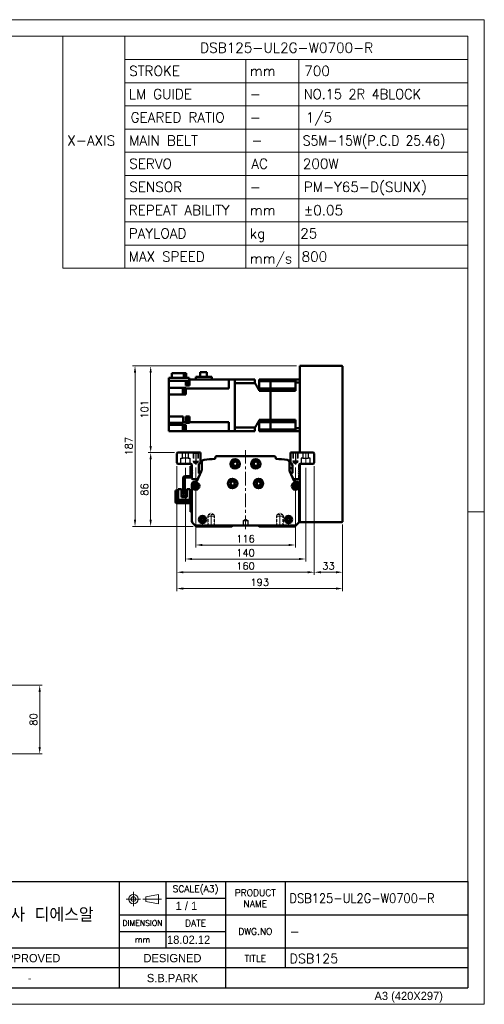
# Model space of a CAD drawing. Header units: millimetres. Extents: x 46891 to 50168, y 6223 to 9676.
# Tile 5 of 5: x 49628 to 50168, y 8529 to 9676. Entities that reach past the tile are written whole.
import ezdxf
from ezdxf.enums import TextEntityAlignment as Align

# ---------------------------------------------------------------- set-up
doc = ezdxf.new("R2010")
doc.units = ezdxf.units.MM
doc.header["$LTSCALE"] = 0.5
for name, pattern in [('CENTER', [50.8, 31.75, -6.35, 6.35, -6.35]), ('HIDDEN', [9.525, 6.35, -3.175]), ('HIDDENX2', [19.05, 12.7, -6.35])]:
    doc.linetypes.add(name, pattern=pattern)
doc.layers.get('0').update_dxf_attribs({"lineweight": 20})
for name, color, linetype, lineweight in [('1', 1, 'CENTER', 13), ('4', 4, 'Continuous', 13), ('외형선(ISO)', 7, 'Continuous', 50)]:
    doc.layers.add(name, color=color, linetype=linetype, lineweight=lineweight)
for name, color, linetype in [('2', 2, 'HIDDENX2'), ('3', 3, 'Continuous'), ('C', 1, 'CENTER')]:
    doc.layers.add(name, color=color, linetype=linetype)
doc.styles.add('ACISOGDT', font='amgdt.shx')
doc.styles.add('DSR TEXT', font='romans.shx', dxfattribs={"bigfont": 'whgtxt.shx'})
doc.styles.get("Standard").update_dxf_attribs({"font": 'romans.shx', "bigfont": 'whgtxt.shx'})
doc.dimstyles.new('DSR', dxfattribs={"dimscale": 2, "dimtxt": 3, "dimasz": 3, "dimexe": 0.5, "dimexo": 0.5, "dimgap": 0.5, "dimtad": 1, "dimdsep": 46, "dimtxsty": 'Standard', "dimcen": 2.5, "dimclrd": 4, "dimclre": 4, "dimclrt": 2, "dimadec": 0, "dimazin": 2, "dimtfac": 1, "dimtmove": 0, "dimatfit": 3, "dimfxl": 0, "dimlwd": -1, "dimlwe": -1, "dimarcsym": 0})

# ---------------------------------------------------------------- blocks, each defined once
blk = doc.blocks.new('A$C13F00394')
for p, q in [((109.11, 28.14), (105.34, 27.43)), ((105.34, 27.43), (105.34, 26.01)), ((109.11, 25.3), (109.11, 28.14)), ((-202.34, 25.67), (-191.42, 25.67)), ((-202.34, 25.3), (-191.42, 25.3)), ((105.34, 26.01), (109.11, 25.3))]:
    blk.add_line(p, q)
for radius in [1.42, 0.71]:
    blk.add_circle((101.56, 26.76), radius)
at = {"layer": '1'}
for p, q in [((103.69, 26.76), (99.44, 26.76)), ((101.56, 28.89), (101.56, 24.63)), ((104.41, 26.76), (110.04, 26.76))]:
    blk.add_line(p, q, dxfattribs=at)
at = {"layer": '3'}
for p, q in [((0, 32), (-207.68, 32)), ((0, 32), (202.32, 32)), ((0, 32), (0, 0)), ((43.43, 32), (43.43, 0)), ((97.32, 32), (97.32, 12)), ((111.32, 32), (111.32, 12)), ((129.32, 32), (129.32, 0)), ((147.32, 32), (147.32, 6)), ((202.32, 32), (202.32, 0)), ((0, 28), (25, 24)), ((43.43, 28), (0, 28)), ((25, 28), (25, 0)), ((34.7, 28), (34.7, 0)), ((111.32, 27), (129.32, 27)), ((43.43, 24), (0, 24)), ((97.32, 22), (202.32, 22)), ((43.43, 20), (0, 20)), ((43.43, 16), (0, 16)), ((97.32, 17), (129.32, 17)), ((0, 12), (129.32, 12)), ((97.32, 12), (97.32, 0)), ((129.32, 12), (202.32, 12)), ((43.43, 8), (0, 8)), ((97.32, 6), (43.43, 6)), ((129.32, 6), (97.32, 6)), ((202.32, 6), (129.32, 6)), ((43.43, 4), (0, 4)), ((0, 0), (202.32, 0))]:
    blk.add_line(p, q, dxfattribs=at)
at = {"color": 0, "style": 'DSR TEXT'}
for s, height, p in [('조립 치수 허용차', 2, (11.97, 29.02)), ('등급', 1.5, (20.77, 25.52)), ('정밀급', 1.5, (27.18, 25.37)), ('보통급', 1.3, (36.41, 25.38)), ('치수 구분', 1.5, (0.69, 24.78)), (' 0.5 초과 6 이하', 1.6, (0.56, 21.19)), (' 6 초과 30 이하', 1.6, (0.49, 17.19)), (' 30 초과 120 이하', 1.6, (0.49, 13.19)), (' 120 초과 315 이하', 1.6, (0.49, 9.19)), (' 315 초과 1000 이하', 1.6, (0.49, 5.19)), (' 1000 초과 2000 이하', 1.6, (0.49, 1.19))]:
    blk.add_text(s, height=height, dxfattribs=at).set_placement(p)
at = {"color": 7, "style": 'ACISOGDT'}
for s, p in [('APPROVED', (70.28, 8.93)), ('DESIGNED', (113.35, 8.93))]:
    blk.add_text(s, height=2.5, dxfattribs=at).set_placement(p, align=Align.MIDDLE_CENTER)
at = {"color": 7, "attachment_point": 5, "style": 'DSR TEXT'}
for s, insert, char_height in [('SCALE(A3)', (120.32, 29.5), 2), ('PRODUCT\\PNAME', (138.32, 27), 2), ('주식회사 디에스알', (70.37, 22), 4.2), ('DIMENSION', (104.32, 19.5), 1.7), ('DATE', (120.32, 19.5), 2), ('DWG.NO', (138.32, 17), 2), ('mm', (104.32, 14.5), 1.8), ('TITLE', (138.32, 8.83), 2)]:
    blk.add_mtext(s, dxfattribs=dict(at, insert=insert, char_height=char_height))
at = {"color": 0, "char_height": 1.6, "attachment_point": 5, "style": 'DSR TEXT'}
for s, insert in [('%%P0.05', (29.85, 22)), ('%%P0.1', (39.07, 22)), ('%%P0.1', (29.85, 18)), ('%%P0.2', (39.07, 18)), ('%%P0.15', (29.85, 14)), ('%%P0.3', (39.07, 14)), ('%%P0.2', (29.85, 10)), ('%%P0.5', (39.07, 10)), ('%%P0.3', (29.85, 6)), ('%%P0.8', (39.07, 6)), ('%%P0.5', (29.85, 2)), ('%%P1.2', (39.07, 2))]:
    blk.add_mtext(s, dxfattribs=dict(at, insert=insert))
at = {"layer": '4', "color": 0, "style": 'DSR TEXT'}
blk.add_text('NOTE', height=3, dxfattribs=at).set_placement((-202.39, 26.38))
blk = doc.blocks.new('A$C1C1952E1')
for p, q in [((293, 292), (293, 222)), ((311.67, 292), (311.67, 222)), ((311.67, 285), (415, 285)), ((348.18, 285), (348.18, 222)), ((364.13, 285), (364.13, 222)), ((311.67, 278), (415, 278)), ((311.67, 271), (415, 271)), ((311.67, 264), (415, 264)), ((311.67, 257), (415, 257)), ((311.67, 250), (415, 250)), ((311.67, 243), (415, 243)), ((311.67, 236), (415, 236)), ((311.67, 229), (415, 229)), ((293, 222), (415, 222))]:
    blk.add_line(p, q)
at = {"color": 1}
blk.add_lwpolyline([(0, 0), (420, 0), (420, 297), (0, 297)], close=True, dxfattribs=at)
at = {"color": 3}
blk.add_lwpolyline([(5, 5), (415, 5), (415, 292), (5, 292)], close=True, dxfattribs=at)
at = {"color": 7, "style": 'ACISOGDT'}
blk.add_text('A3 (420X297)', height=2.5, dxfattribs=at).set_placement((386.91, 1.28))
blk = doc.blocks.new('t8')
at = {"color": 2, "linetype": 'HIDDEN'}
for p, q in [((-4, 0), (-4, -12)), ((-3.4, -0.6), (-4, 0)), ((3.4, -0.6), (4, 0)), ((4, 0), (4, -12)), ((-3.4, -0.6), (3.4, -0.6)), ((-3.4, -0.6), (-3.4, -14)), ((3.4, -0.6), (3.4, -14)), ((-4, -12), (4, -12)), ((-4, -12), (-3.4, -13)), ((-3.4, -14), (3.4, -14)), ((-3.4, -14), (0, -16)), ((3.4, -14), (0, -16)), ((4, -12), (3.4, -13))]:
    blk.add_line(p, q, dxfattribs=at)
at = {"color": 1, "linetype": 'CENTER'}
blk.add_line((0, 1.4), (0, -17.1), dxfattribs=at)
blk = doc.blocks.new('*D96')
at = {"color": 1, "linetype": 'ByBlock'}
for p, q in [((49832.5, 9154.1), (49832.5, 9060.9)), ((49948.5, 9154.1), (49948.5, 9060.9)), ((49840.3, 9063.9), (49940.7, 9063.9))]:
    blk.add_line(p, q, dxfattribs=at)
at = {"color": 1}
for points in [[(49840.3, 9065.2), (49840.3, 9062.6), (49832.5, 9063.9)], [(49940.7, 9065.2), (49940.7, 9062.6), (49948.5, 9063.9)]]:
    blk.add_solid(points, dxfattribs=at)
at = {"layer": 'Defpoints', "color": 0}
for p in [(49832.5, 9157.7), (49948.5, 9157.7), (49948.5, 9063.9)]:
    blk.add_point(p, dxfattribs=at)
at = {"color": 3, "insert": (49890.5, 9071.1), "char_height": 8.4, "attachment_point": 5, "style": 'DSR TEXT'}
blk.add_mtext('116', dxfattribs=at)
blk = doc.blocks.new('*D97')
at = {"color": 1, "linetype": 'ByBlock'}
for p, q in [((49820.5, 9153.9), (49820.5, 9044.6)), ((49960.5, 9153.9), (49960.5, 9044.6)), ((49828.3, 9047.6), (49952.7, 9047.6))]:
    blk.add_line(p, q, dxfattribs=at)
at = {"color": 1}
for points in [[(49828.3, 9048.9), (49828.3, 9046.3), (49820.5, 9047.6)], [(49952.7, 9048.9), (49952.7, 9046.3), (49960.5, 9047.6)]]:
    blk.add_solid(points, dxfattribs=at)
at = {"layer": 'Defpoints', "color": 0}
for p in [(49820.5, 9157.5), (49960.5, 9157.5), (49960.5, 9047.6)]:
    blk.add_point(p, dxfattribs=at)
at = {"color": 3, "insert": (49890.5, 9054.8), "char_height": 8.4, "attachment_point": 5, "style": 'DSR TEXT'}
blk.add_mtext('140', dxfattribs=at)
blk = doc.blocks.new('*D98')
at = {"color": 1, "linetype": 'ByBlock'}
for p, q in [((49810.5, 9155.9), (49810.5, 9029.2)), ((49970.5, 9155.9), (49970.5, 9029.2)), ((49818.3, 9032.2), (49962.7, 9032.2))]:
    blk.add_line(p, q, dxfattribs=at)
at = {"color": 1}
for points in [[(49818.3, 9033.5), (49818.3, 9030.9), (49810.5, 9032.2)], [(49962.7, 9033.5), (49962.7, 9030.9), (49970.5, 9032.2)]]:
    blk.add_solid(points, dxfattribs=at)
at = {"layer": 'Defpoints', "color": 0}
for p in [(49810.5, 9159.5), (49970.5, 9159.5), (49970.5, 9032.2)]:
    blk.add_point(p, dxfattribs=at)
at = {"color": 3, "insert": (49890.5, 9039.4), "char_height": 8.4, "attachment_point": 5, "style": 'DSR TEXT'}
blk.add_mtext('160', dxfattribs=at)
blk = doc.blocks.new('*D99')
at = {"color": 1, "linetype": 'ByBlock'}
for p, q in [((49970.5, 9155.9), (49970.5, 9029.2)), ((50003.5, 9087.9), (50003.5, 9029.2)), ((49978.3, 9032.2), (49995.7, 9032.2))]:
    blk.add_line(p, q, dxfattribs=at)
at = {"color": 1}
for points in [[(49978.3, 9033.5), (49978.3, 9030.9), (49970.5, 9032.2)], [(49995.7, 9033.5), (49995.7, 9030.9), (50003.5, 9032.2)]]:
    blk.add_solid(points, dxfattribs=at)
at = {"layer": 'Defpoints', "color": 0}
for p in [(49970.5, 9159.5), (50003.5, 9091.5), (50003.5, 9032.2)]:
    blk.add_point(p, dxfattribs=at)
at = {"color": 3, "insert": (49987, 9039.4), "char_height": 8.4, "attachment_point": 5, "style": 'DSR TEXT'}
blk.add_mtext('33', dxfattribs=at)
blk = doc.blocks.new('*D100')
at = {"color": 1, "linetype": 'ByBlock'}
for p, q in [((49810.5, 9155.9), (49810.5, 9010.2)), ((50003.5, 9087.9), (50003.5, 9010.2)), ((49818.3, 9013.2), (49995.7, 9013.2))]:
    blk.add_line(p, q, dxfattribs=at)
at = {"color": 1}
for points in [[(49818.3, 9014.5), (49818.3, 9011.9), (49810.5, 9013.2)], [(49995.7, 9014.5), (49995.7, 9011.9), (50003.5, 9013.2)]]:
    blk.add_solid(points, dxfattribs=at)
at = {"layer": 'Defpoints', "color": 0}
for p in [(49810.5, 9159.5), (50003.5, 9091.5), (50003.5, 9013.2)]:
    blk.add_point(p, dxfattribs=at)
at = {"color": 3, "insert": (49907, 9020.4), "char_height": 8.4, "attachment_point": 5, "style": 'DSR TEXT'}
blk.add_mtext('193', dxfattribs=at)
blk = doc.blocks.new('*D101')
at = {"color": 1, "linetype": 'ByBlock'}
for p, q in [((49807.9, 9171.5), (49777.1, 9171.5)), ((49780.1, 9163.7), (49780.1, 9093.3)), ((49829.4, 9085.5), (49777.1, 9085.5))]:
    blk.add_line(p, q, dxfattribs=at)
at = {"color": 1}
for points in [[(49778.8, 9163.7), (49781.4, 9163.7), (49780.1, 9171.5)], [(49778.8, 9093.3), (49781.4, 9093.3), (49780.1, 9085.5)]]:
    blk.add_solid(points, dxfattribs=at)
at = {"layer": 'Defpoints', "color": 0}
for p in [(49811.5, 9171.5), (49780.1, 9085.5), (49833, 9085.5)]:
    blk.add_point(p, dxfattribs=at)
at = {"color": 3, "insert": (49772.9, 9128.5), "char_height": 8.4, "attachment_point": 5, "rotation": 90, "style": 'DSR TEXT'}
blk.add_mtext('86', dxfattribs=at)
blk = doc.blocks.new('*D102')
at = {"color": 1, "linetype": 'ByBlock'}
for p, q in [((49949.9, 9272.5), (49777.1, 9272.5)), ((49780.1, 9179.3), (49780.1, 9264.7)), ((49807.9, 9171.5), (49777.1, 9171.5))]:
    blk.add_line(p, q, dxfattribs=at)
at = {"color": 1}
for points in [[(49778.8, 9264.7), (49781.4, 9264.7), (49780.1, 9272.5)], [(49778.8, 9179.3), (49781.4, 9179.3), (49780.1, 9171.5)]]:
    blk.add_solid(points, dxfattribs=at)
at = {"layer": 'Defpoints', "color": 0}
for p in [(49780.1, 9272.5), (49953.5, 9272.5), (49811.5, 9171.5)]:
    blk.add_point(p, dxfattribs=at)
at = {"color": 3, "insert": (49772.9, 9222), "char_height": 8.4, "attachment_point": 5, "rotation": 90, "style": 'DSR TEXT'}
blk.add_mtext('101', dxfattribs=at)
blk = doc.blocks.new('*D103')
at = {"color": 1, "linetype": 'ByBlock'}
for p, q in [((49949.9, 9272.5), (49758.9, 9272.5)), ((49761.9, 9264.7), (49761.9, 9093.3)), ((49829.4, 9085.5), (49758.9, 9085.5))]:
    blk.add_line(p, q, dxfattribs=at)
at = {"color": 1}
for points in [[(49760.6, 9264.7), (49763.2, 9264.7), (49761.9, 9272.5)], [(49760.6, 9093.3), (49763.2, 9093.3), (49761.9, 9085.5)]]:
    blk.add_solid(points, dxfattribs=at)
at = {"layer": 'Defpoints', "color": 0}
for p in [(49953.5, 9272.5), (49761.9, 9085.5), (49833, 9085.5)]:
    blk.add_point(p, dxfattribs=at)
at = {"color": 3, "insert": (49754.7, 9179), "char_height": 8.4, "attachment_point": 5, "rotation": 90, "style": 'DSR TEXT'}
blk.add_mtext('187', dxfattribs=at)
blk = doc.blocks.new('*D118')
at = {"color": 1, "linetype": 'ByBlock'}
for p, q in [((49567.4, 8900.7), (49654, 8900.7)), ((49651, 8892.8), (49651, 8828.5)), ((49567.4, 8820.7), (49654, 8820.7))]:
    blk.add_line(p, q, dxfattribs=at)
at = {"color": 1}
for points in [[(49649.7, 8892.8), (49652.3, 8892.8), (49651, 8900.7)], [(49649.7, 8828.5), (49652.3, 8828.5), (49651, 8820.7)]]:
    blk.add_solid(points, dxfattribs=at)
at = {"layer": 'Defpoints', "color": 0}
for p in [(49563.8, 8900.7), (49563.8, 8820.7), (49651, 8820.7)]:
    blk.add_point(p, dxfattribs=at)
at = {"color": 3, "insert": (49643.8, 8860.7), "char_height": 8.4, "attachment_point": 5, "rotation": 90, "style": 'DSR TEXT'}
blk.add_mtext('80', dxfattribs=at)

msp = doc.modelspace()

# ---------------------------------------------------------------- linework, layer by layer
at = {"color": 1}
msp.add_line((50168.29132, 9102.35402), (50148.98632, 9102.35402), dxfattribs=at)
at = {"layer": '1'}
for p, q in [((49890.49776, 9174.54427), (49890.49776, 9081.54427)), ((49820.49776, 9172.54427), (49820.49776, 9157.54427)), ((49960.49776, 9172.54427), (49960.49776, 9157.54427))]:
    msp.add_line(p, q, dxfattribs=at)
at = {"layer": '2'}
for p, q in [((49815.24776, 9158.54427), (49815.24776, 9165.04427)), ((49815.24776, 9165.04427), (49817.19776, 9165.04427)), ((49817.19776, 9165.04427), (49817.19776, 9171.54427)), ((49823.79776, 9165.04427), (49817.19776, 9165.04427)), ((49823.79776, 9171.54427), (49823.79776, 9165.04427)), ((49823.79776, 9165.04427), (49825.74776, 9165.04427)), ((49825.74776, 9165.04427), (49825.74776, 9158.54427)), ((49829.49776, 9171.54427), (49829.49776, 9161.54427)), ((49829.99776, 9171.04427), (49829.49776, 9171.54427)), ((49829.99776, 9171.04427), (49829.99776, 9160.04427)), ((49829.99776, 9171.04427), (49834.99776, 9171.04427)), ((49834.99776, 9171.04427), (49835.49776, 9171.54427)), ((49834.99776, 9171.04427), (49834.99776, 9160.04427)), ((49835.49776, 9171.54427), (49835.49776, 9161.54427)), ((49945.49776, 9171.54427), (49945.49776, 9161.54427)), ((49945.99776, 9171.04427), (49945.49776, 9171.54427)), ((49945.99776, 9171.04427), (49945.99776, 9160.04427)), ((49950.99776, 9171.04427), (49945.99776, 9171.04427)), ((49950.99776, 9171.04427), (49951.49776, 9171.54427)), ((49950.99776, 9171.04427), (49950.99776, 9160.04427)), ((49951.49776, 9171.54427), (49951.49776, 9161.54427)), ((49957.19776, 9165.04427), (49955.24776, 9165.04427)), ((49955.24776, 9165.04427), (49955.24776, 9158.54427)), ((49957.19776, 9171.54427), (49957.19776, 9165.04427)), ((49957.19776, 9165.04427), (49963.79776, 9165.04427)), ((49963.79776, 9165.04427), (49963.79776, 9171.54427)), ((49965.74776, 9165.04427), (49963.79776, 9165.04427)), ((49965.74776, 9158.54427), (49965.74776, 9165.04427)), ((49829.49776, 9161.54427), (49835.49776, 9161.54427)), ((49829.49776, 9161.54427), (49829.99776, 9160.67825)), ((49829.99776, 9160.04427), (49832.49776, 9158.6009)), ((49829.99776, 9160.04427), (49834.99776, 9160.04427)), ((49834.99776, 9160.04427), (49832.49776, 9158.6009)), ((49835.49776, 9161.54427), (49834.99776, 9160.67825)), ((49951.49776, 9161.54427), (49945.49776, 9161.54427)), ((49945.49776, 9161.54427), (49945.99776, 9160.67825)), ((49950.99776, 9160.04427), (49945.99776, 9160.04427)), ((49945.99776, 9160.04427), (49948.49776, 9158.6009)), ((49950.99776, 9160.04427), (49948.49776, 9158.6009)), ((49951.49776, 9161.54427), (49950.99776, 9160.67825)), ((49887.99776, 9092.54428), (49890.49776, 9094.04643)), ((49890.49776, 9094.04643), (49892.99776, 9092.54428)), ((49887.99776, 9086.54427), (49887.99776, 9092.54428)), ((49887.99776, 9092.54428), (49892.99776, 9092.54428)), ((49892.99776, 9086.54427), (49887.99776, 9086.54427)), ((49892.99776, 9092.54428), (49892.99776, 9086.54427))]:
    msp.add_line(p, q, dxfattribs=at)
at = {"layer": '3'}
for p in [(50148.98632, 8671.85252), (49367.8386, 8548.30052)]:
    msp.add_line(p, (50148.98632, 8548.30052), dxfattribs=at)
at = {"layer": 'C'}
for p, q in [((49832.49776, 9172.6956), (49832.49776, 9157.71602)), ((49948.49776, 9172.6956), (49948.49776, 9157.71602))]:
    msp.add_line(p, q, dxfattribs=at)
at = {"layer": '외형선(ISO)'}
for p, q in [((49953.49776, 9271.54427), (49953.49776, 9272.54427)), ((50002.49776, 9272.54427), (49953.49776, 9272.54427)), ((49953.49776, 9171.54427), (49953.49776, 9271.54427)), ((50003.49776, 9091.54427), (50003.49776, 9271.54427)), ((49801.39776, 9255.04427), (49801.39776, 9258.54427)), ((49801.39776, 9258.54427), (49824.89776, 9258.54427)), ((49801.39776, 9250.9843), (49801.39776, 9255.04427)), ((49824.89776, 9255.04427), (49801.39776, 9255.04427)), ((49818.62545, 9264.04427), (49804.79781, 9264.04427)), ((49804.79781, 9264.04427), (49804.79781, 9258.54427)), ((49818.62545, 9258.54427), (49818.62545, 9264.04427)), ((49821.5977, 9264.04427), (49818.62545, 9264.04427)), ((49820.89776, 9255.04427), (49820.89776, 9250.9843)), ((49821.5977, 9264.04427), (49821.5977, 9258.54427)), ((49822.69776, 9250.82919), (49822.69776, 9255.04427)), ((49824.69776, 9250.67919), (49824.69776, 9255.04427)), ((49824.89776, 9258.54427), (49824.89776, 9255.04427)), ((49825.39776, 9256.57919), (49824.89776, 9256.57919)), ((49825.39776, 9256.57919), (49825.39776, 9256.54427)), ((49825.39776, 9250.9843), (49825.39776, 9256.54427)), ((49870.99776, 9256.54427), (49825.39776, 9256.54427)), ((49851.09776, 9259.94427), (49832.74776, 9259.94427)), ((49832.74776, 9256.54427), (49832.74776, 9259.94427)), ((49845.32276, 9265.34427), (49837.87276, 9265.34427)), ((49837.87276, 9265.34427), (49837.87276, 9259.94427)), ((49845.32276, 9259.94427), (49845.32276, 9265.34427)), ((49851.09776, 9259.94427), (49851.09776, 9256.54427)), ((49870.99776, 9252.04427), (49870.99776, 9256.54427)), ((49870.99776, 9256.54427), (49877.99776, 9256.54427)), ((49901.49776, 9256.54427), (49877.99776, 9256.54427)), ((49877.99776, 9256.54427), (49877.99776, 9256.5398)), ((49877.99776, 9256.5398), (49877.99776, 9252.24482)), ((49901.49776, 9256.54427), (49901.49776, 9252.23961)), ((49906.49776, 9256.54427), (49906.49776, 9254.83186)), ((49919.49776, 9256.54427), (49906.49776, 9256.54427)), ((49906.49776, 9246.29427), (49906.49776, 9254.83186)), ((49919.49776, 9254.83186), (49906.49776, 9254.83186)), ((49919.49776, 9254.83186), (49919.49776, 9256.54427)), ((49919.49776, 9256.54427), (49948.49776, 9256.54427)), ((49919.49776, 9256.54427), (49919.49776, 9254.83186)), ((49919.49776, 9251.29427), (49919.49776, 9254.83186)), ((49948.49776, 9254.83186), (49919.49776, 9254.83186)), ((49919.49776, 9251.29427), (49919.49776, 9254.83186)), ((49948.49776, 9256.54427), (49948.49776, 9253.00179)), ((49953.49776, 9256.54427), (49948.49776, 9256.54427)), ((49801.39776, 9250.9843), (49801.39776, 9247.05235)), ((49801.39776, 9242.54427), (49801.39776, 9247.05235)), ((49801.39776, 9247.05235), (49820.89776, 9247.05235)), ((49801.39776, 9242.54427), (49801.39776, 9239.04427)), ((49817.69776, 9240.04024), (49817.69776, 9245.64024)), ((49819.69776, 9245.64024), (49817.69776, 9245.64024)), ((49819.69776, 9239.89024), (49819.69776, 9245.79024)), ((49820.39776, 9245.79024), (49819.69776, 9245.79024)), ((49820.39776, 9239.84024), (49820.39776, 9245.84024)), ((49820.89776, 9245.84024), (49820.39776, 9245.84024)), ((49820.89776, 9249.54893), (49820.89776, 9250.9843)), ((49825.39776, 9249.54893), (49820.89776, 9249.54893)), ((49820.89776, 9247.05235), (49820.89776, 9246.50295)), ((49820.89776, 9246.10364), (49820.89776, 9246.50295)), ((49870.99776, 9246.10364), (49820.89776, 9246.10364)), ((49820.89776, 9246.10364), (49820.89776, 9239.04427)), ((49824.69776, 9250.82919), (49822.69776, 9250.82919)), ((49825.39776, 9250.67919), (49824.69776, 9250.67919)), ((49825.39776, 9250.9843), (49825.39776, 9249.54893)), ((49870.99776, 9252.04427), (49870.99776, 9246.10364)), ((49877.99776, 9252.24482), (49877.99776, 9252.23961)), ((49901.49776, 9252.23961), (49877.99776, 9252.23961)), ((49877.99776, 9200.84894), (49877.99776, 9252.23961)), ((49877.99776, 9252.04427), (49877.99776, 9201.04427)), ((49906.49776, 9246.29427), (49906.49776, 9243.581)), ((49919.49776, 9246.29427), (49906.49776, 9246.29427)), ((49919.49776, 9243.581), (49906.49776, 9243.581)), ((49919.49776, 9246.29427), (49919.49776, 9251.29427)), ((49919.49776, 9246.29427), (49919.49776, 9251.29427)), ((49919.49776, 9243.581), (49919.49776, 9246.29427)), ((49948.49776, 9246.29427), (49919.49776, 9246.29427)), ((49919.49776, 9246.29427), (49919.49776, 9243.581)), ((49919.49776, 9209.50755), (49919.49776, 9243.581)), ((49919.49776, 9243.581), (49948.49776, 9243.581)), ((49919.49776, 9209.50755), (49919.49776, 9243.581)), ((49948.49776, 9243.581), (49948.49776, 9253.00179)), ((49953.49776, 9253.00179), (49948.49776, 9253.00179)), ((49801.39776, 9213.74427), (49801.39776, 9239.04427)), ((49820.89776, 9239.04427), (49801.39776, 9239.04427)), ((49819.69776, 9240.04024), (49817.69776, 9240.04024)), ((49820.39776, 9239.89024), (49819.69776, 9239.89024)), ((49820.89776, 9239.84024), (49820.39776, 9239.84024)), ((49801.39776, 9213.74427), (49801.39776, 9210.24427)), ((49817.89776, 9213.74427), (49801.39776, 9213.74427)), ((49801.39776, 9206.26565), (49801.39776, 9210.24427)), ((49817.89776, 9213.74427), (49817.89776, 9206.98491)), ((49820.89776, 9206.98491), (49820.89776, 9213.74427)), ((49820.89776, 9213.74427), (49825.39776, 9213.74427)), ((49822.69776, 9207.08152), (49822.69776, 9212.68152)), ((49824.69776, 9212.68152), (49822.69776, 9212.68152)), ((49824.69776, 9206.93152), (49824.69776, 9212.83152)), ((49825.39776, 9212.83152), (49824.69776, 9212.83152)), ((49825.39776, 9210.33406), (49825.39776, 9213.74427)), ((49825.39776, 9210.33406), (49825.39776, 9209.42899)), ((49825.39776, 9206.98491), (49825.39776, 9209.42899)), ((49906.49776, 9209.50755), (49906.49776, 9206.79427)), ((49919.49776, 9209.50755), (49906.49776, 9209.50755)), ((49919.49776, 9206.79427), (49919.49776, 9209.50755)), ((49919.49776, 9209.50755), (49948.49776, 9209.50755)), ((49919.49776, 9209.50755), (49919.49776, 9206.79427)), ((49948.49776, 9200.08676), (49948.49776, 9209.50755)), ((49801.39776, 9206.26565), (49801.39776, 9204.04427)), ((49817.89776, 9206.26565), (49801.39776, 9206.26565)), ((49801.39776, 9204.04427), (49801.39776, 9200.54427)), ((49820.89776, 9204.04427), (49801.39776, 9204.04427)), ((49801.39776, 9196.54427), (49801.39776, 9200.54427)), ((49817.69776, 9197.25557), (49817.69776, 9202.85557)), ((49819.69776, 9202.85557), (49817.69776, 9202.85557)), ((49819.69776, 9197.25557), (49817.69776, 9197.25557)), ((49817.89776, 9206.98491), (49820.89776, 9206.98491)), ((49817.89776, 9206.5856), (49817.89776, 9206.98491)), ((49817.89776, 9206.5856), (49817.89776, 9206.26565)), ((49819.69776, 9197.10557), (49819.69776, 9203.00557)), ((49820.39776, 9203.00557), (49819.69776, 9203.00557)), ((49820.39776, 9197.10557), (49819.69776, 9197.10557)), ((49820.39776, 9197.05557), (49820.39776, 9203.05557)), ((49820.89776, 9203.05557), (49820.39776, 9203.05557)), ((49820.89776, 9197.05557), (49820.39776, 9197.05557)), ((49820.89776, 9206.98491), (49820.89776, 9206.5856)), ((49820.89776, 9206.26565), (49820.89776, 9206.5856)), ((49825.39776, 9206.26565), (49820.89776, 9206.26565)), ((49820.89776, 9204.04427), (49820.89776, 9202.10425)), ((49820.89776, 9196.54427), (49820.89776, 9202.10425)), ((49824.69776, 9207.08152), (49822.69776, 9207.08152)), ((49825.39776, 9206.93152), (49824.69776, 9206.93152)), ((49825.39776, 9206.5856), (49825.39776, 9206.98491)), ((49870.99776, 9206.98491), (49825.39776, 9206.98491)), ((49825.39776, 9206.5856), (49825.39776, 9206.26565)), ((49870.99776, 9206.98491), (49870.99776, 9201.04427)), ((49870.99776, 9196.54427), (49870.99776, 9201.04427)), ((49901.49776, 9200.84894), (49877.99776, 9200.84894)), ((49877.99776, 9200.84894), (49877.99776, 9200.84373)), ((49877.99776, 9200.84373), (49877.99776, 9196.54875)), ((49901.49776, 9200.84894), (49901.49776, 9196.54427)), ((49906.49776, 9206.79427), (49906.49776, 9198.25669)), ((49919.49776, 9206.79427), (49906.49776, 9206.79427)), ((49906.49776, 9198.25669), (49906.49776, 9196.54427)), ((49919.49776, 9198.25669), (49906.49776, 9198.25669)), ((49919.49776, 9201.79427), (49919.49776, 9206.79427)), ((49948.49776, 9206.79427), (49919.49776, 9206.79427)), ((49919.49776, 9201.79427), (49919.49776, 9206.79427)), ((49919.49776, 9198.25669), (49919.49776, 9201.79427)), ((49919.49776, 9198.25669), (49919.49776, 9201.79427)), ((49919.49776, 9196.54427), (49919.49776, 9198.25669)), ((49948.49776, 9198.25669), (49919.49776, 9198.25669)), ((49919.49776, 9198.25669), (49919.49776, 9196.54427)), ((49948.49776, 9200.08676), (49948.49776, 9196.54427)), ((49953.49776, 9200.08676), (49948.49776, 9200.08676)), ((49820.89776, 9196.54427), (49801.39776, 9196.54427)), ((49870.99776, 9196.54427), (49820.89776, 9196.54427)), ((49824.69776, 9196.50936), (49824.69776, 9196.54427)), ((49825.39776, 9196.50936), (49824.69776, 9196.50936)), ((49825.39776, 9196.54427), (49825.39776, 9196.50936)), ((49870.99776, 9196.54427), (49877.99776, 9196.54427)), ((49877.99776, 9196.54875), (49877.99776, 9196.54427)), ((49901.49776, 9196.54427), (49877.99776, 9196.54427)), ((49919.49776, 9196.54427), (49906.49776, 9196.54427)), ((49919.49776, 9196.54427), (49948.49776, 9196.54427)), ((49953.49776, 9196.54427), (49948.49776, 9196.54427)), ((49811.49776, 9171.54427), (49810.49776, 9170.54427)), ((49810.49776, 9170.54427), (49810.49776, 9159.54427)), ((49837.99776, 9171.54427), (49811.49776, 9171.54427)), ((49837.99776, 9160.07309), (49837.99776, 9171.54427)), ((49855.27035, 9165.54427), (49855.27035, 9164.75975)), ((49923.72517, 9167.54427), (49857.27035, 9167.54427)), ((49925.72517, 9164.75975), (49925.72517, 9165.54427)), ((49942.99776, 9171.54427), (49942.99776, 9160.07309)), ((49969.49776, 9171.54427), (49942.99776, 9171.54427)), ((49970.49776, 9170.54427), (49969.49776, 9171.54427)), ((49970.49776, 9159.54427), (49970.49776, 9170.54427)), ((49810.49776, 9159.54427), (49811.49776, 9158.54427)), ((49811.49776, 9158.54427), (49826.99776, 9158.54427)), ((49826.39776, 9155.54427), (49826.39776, 9144.14427)), ((49827.99776, 9155.54427), (49826.39776, 9155.54427)), ((49827.99776, 9157.54427), (49827.99776, 9151.04427)), ((49827.99776, 9151.04427), (49828.49776, 9150.54427)), ((49827.99776, 9150.04427), (49827.99776, 9151.04427)), ((49835.99776, 9148.04427), (49835.99776, 9156.07309)), ((49839.49776, 9160.20676), (49839.49776, 9151.64246)), ((49941.49776, 9151.64246), (49941.49776, 9160.20676)), ((49944.99776, 9153.54427), (49941.49776, 9153.54427)), ((49944.99776, 9156.07309), (49944.99776, 9148.04427)), ((49952.49776, 9150.54427), (49952.99776, 9151.04427)), ((49952.99776, 9151.04427), (49952.99776, 9157.54427)), ((49952.99776, 9156.54427), (49953.49776, 9156.54427)), ((49953.49776, 9091.54427), (49953.49776, 9158.4103)), ((49953.99776, 9158.54427), (49969.49776, 9158.54427)), ((49969.49776, 9158.54427), (49970.49776, 9159.54427)), ((49817.99776, 9122.54427), (49817.99776, 9142.04427)), ((49819.59776, 9142.04427), (49819.59776, 9122.54427)), ((49820.09776, 9144.14427), (49825.89776, 9144.14427)), ((49825.89776, 9142.54427), (49820.09776, 9142.54427)), ((49826.39776, 9144.14427), (49827.93736, 9144.14427)), ((49828.49776, 9150.54427), (49827.99776, 9150.04427)), ((49827.99776, 9150.04427), (49827.99776, 9149.04427)), ((49827.99776, 9149.04427), (49828.49776, 9148.54427)), ((49827.99776, 9148.04427), (49827.99776, 9149.04427)), ((49828.49776, 9148.54427), (49827.99776, 9148.04427)), ((49827.99776, 9148.04427), (49827.99776, 9147.04427)), ((49827.99776, 9147.04427), (49828.49776, 9146.54427)), ((49827.99776, 9146.04427), (49827.99776, 9147.04427)), ((49828.49776, 9146.54427), (49827.99776, 9146.04427)), ((49827.99776, 9146.04427), (49827.99776, 9141.54427)), ((49828.99776, 9140.54427), (49833.49776, 9140.54427)), ((49839.03756, 9149.54717), (49833.76589, 9138.12522)), ((49838.11314, 9147.54427), (49836.49776, 9147.54427)), ((49947.22963, 9138.12522), (49941.95796, 9149.54717)), ((49944.49776, 9147.54427), (49942.88237, 9147.54427)), ((49947.49776, 9140.54427), (49951.99776, 9140.54427)), ((49952.99776, 9150.04427), (49952.49776, 9150.54427)), ((49952.49776, 9148.54427), (49952.99776, 9149.04427)), ((49952.99776, 9148.04427), (49952.49776, 9148.54427)), ((49952.49776, 9146.54427), (49952.99776, 9147.04427)), ((49952.99776, 9146.04427), (49952.49776, 9146.54427)), ((49952.99776, 9149.04427), (49952.99776, 9150.04427)), ((49952.99776, 9147.04427), (49952.99776, 9148.04427)), ((49952.99776, 9141.54427), (49952.99776, 9146.04427)), ((49812.29779, 9129.04443), (49812.29777, 9116.64443)), ((49815.99779, 9129.04442), (49812.29779, 9129.04443)), ((49815.99777, 9119.64442), (49815.99779, 9129.04442)), ((49821.99779, 9129.04441), (49821.99777, 9119.64441)), ((49825.69779, 9129.0444), (49821.99779, 9129.04441)), ((49825.69777, 9116.6444), (49825.69779, 9129.0444)), ((49827.99776, 9134.54427), (49827.99776, 9091.78692)), ((49832.85793, 9137.54427), (49830.99776, 9137.54427)), ((49877.49776, 9136.97404), (49877.49776, 9134.11451)), ((49903.49776, 9136.97404), (49903.49776, 9134.11451)), ((49949.99776, 9137.54427), (49948.13759, 9137.54427)), ((49952.99776, 9091.78692), (49952.99776, 9134.54427)), ((49808.9978, 9124.54443), (49808.99778, 9114.54443)), ((49808.9978, 9124.54443), (49808.99781, 9127.54443)), ((49810.59781, 9127.54443), (49808.99781, 9127.54443)), ((49810.59778, 9114.64443), (49810.5978, 9124.54443)), ((49810.59781, 9127.54443), (49810.5978, 9124.54443)), ((49812.29776, 9114.14443), (49812.29777, 9116.64443)), ((49814.29777, 9116.64442), (49812.29777, 9116.64443)), ((49823.69777, 9116.6444), (49814.29777, 9116.64442)), ((49821.99777, 9120.34441), (49815.99777, 9120.34442)), ((49815.99777, 9119.64442), (49821.99777, 9119.64441)), ((49815.99778, 9120.64442), (49821.99778, 9120.64441)), ((49819.59776, 9122.54427), (49817.99776, 9122.54427)), ((49825.69777, 9116.6444), (49823.69777, 9116.6444)), ((49825.69777, 9116.6444), (49825.69776, 9114.1444)), ((49810.99778, 9112.54443), (49825.89778, 9112.5444)), ((49825.99778, 9114.1444), (49811.09778, 9114.14443)), ((49826.39778, 9112.0444), (49826.39776, 9105.5444)), ((49826.39776, 9102.5444), (49826.39776, 9105.5444)), ((49953.49776, 9109.54427), (49952.99776, 9109.54427)), ((49826.39776, 9102.5444), (49827.99776, 9102.5444)), ((49828.87644, 9089.6656), (49831.99776, 9086.54427)), ((49831.99776, 9086.54427), (49832.99776, 9085.54427)), ((49831.99776, 9086.54427), (49948.99776, 9086.54427)), ((49832.99776, 9085.54427), (49874.49776, 9085.54427)), ((49874.49776, 9085.54427), (49875.35131, 9086.39783)), ((49905.64421, 9086.39783), (49906.49776, 9085.54427)), ((49906.49776, 9085.54427), (49947.99776, 9085.54427)), ((49947.99776, 9085.54427), (49948.99776, 9086.54427)), ((49948.99776, 9086.54427), (49952.11908, 9089.6656)), ((49953.49776, 9090.54427), (49953.49776, 9091.54427)), ((49953.49776, 9090.54427), (50002.49776, 9090.54427))]:
    msp.add_line(p, q, dxfattribs=at)
for centre, radius in [((49878.49776, 9158.54427), 5.5), ((49902.49776, 9158.54427), 5.5), ((49878.49776, 9158.54427), 3.3), ((49878.49776, 9158.54427), 2.4585), ((49902.49776, 9158.54427), 3.3), ((49902.49776, 9158.54427), 2.4585), ((49875.49776, 9135.54427), 5.5), ((49905.49776, 9135.54427), 5.5), ((49832.49776, 9132.54427), 4.25), ((49832.49776, 9132.54427), 2.25), ((49875.49776, 9135.54427), 3.3), ((49875.49776, 9135.54427), 2.4585), ((49905.49776, 9135.54427), 3.3), ((49905.49776, 9135.54427), 2.4585), ((49948.49776, 9132.54427), 4.25), ((49948.49776, 9132.54427), 2.25), ((49840.49776, 9093.54427), 4.25), ((49840.49776, 9093.54427), 2.25), ((49940.49776, 9093.54427), 4.25), ((49940.49776, 9093.54427), 2.25)]:
    msp.add_circle(centre, radius, dxfattribs=at)
for centre, radius, start, end in [((50002.49776, 9271.54427), 1, 0, 90), ((49842.49776, 9160.20676), 3, 95.57599886, 180), ((49890.49776, 8668.54427), 497, 94.11817747, 95.57599887), ((49854.77035, 9164.75975), 0.5, 274.11817747, 0), ((49857.27035, 9165.54427), 2, 89.99999999, 180), ((49923.72517, 9165.54427), 2, 0, 89.99999999), ((49926.22517, 9164.75975), 0.5, 180, 265.88182237), ((49890.49776, 8668.54427), 497, 84.42400111, 85.88182251), ((49938.49776, 9160.20676), 3, 0, 84.42400111), ((49826.99776, 9157.54427), 1, 0, 90), ((49840.99776, 9156.07309), 5, 126.86989765, 180), ((49834.49776, 9151.64246), 5, 335.22485942, 0), ((49946.49776, 9151.64246), 5, 180, 204.77514056), ((49939.99776, 9156.07309), 5, 0, 53.13010235), ((49953.99776, 9157.54427), 1, 90, 180), ((49820.09776, 9142.04427), 2.1, 90, 180), ((49820.09776, 9142.04427), 0.5, 90, 180), ((49825.89776, 9144.64427), 0.5, 270, 0), ((49825.89776, 9144.64427), 2.1, 270, 346.225853), ((49825.89776, 9144.64427), 2.1, 346.225853, 0), ((49828.99776, 9141.54427), 1, 180, 270), ((49833.49776, 9137.54427), 3, 65.224808, 90), ((49836.49776, 9148.04427), 0.5, 180, 270), ((49944.49776, 9148.04427), 0.5, 270, 0), ((49947.49776, 9137.54427), 3, 90, 114.77508892), ((49951.99776, 9141.54427), 1, 270, 0), ((49830.99776, 9134.54427), 3, 89.99999999, 180), ((49832.49776, 9132.54427), 1.621, 36.95084612, 323.049153), ((49832.49776, 9132.54427), 1.5, 48.1896836, 311.81031516), ((49832.85793, 9138.54427), 1, 269.99999999, 335.22485942), ((49833.89776, 9134.10952), 0.6, 259.96251873, 324.85511283), ((49833.89776, 9130.97903), 0.6, 35.14488628, 100.03748038), ((49947.09776, 9134.10952), 0.6, 215.14488418, 280.03748038), ((49947.09776, 9130.97903), 0.6, 79.96251915, 144.85511722), ((49948.49776, 9132.54427), 1.621, 143.04915509, 216.95084916), ((49948.49776, 9132.54427), 1.621, 216.95084603, 143.049153), ((49948.13759, 9138.54427), 1, 204.77514056, 269.99999999), ((49948.49776, 9132.54427), 1.5, 228.1896836, 131.81031516), ((49949.99776, 9134.54427), 3, 0, 89.99999999), ((49810.99778, 9114.54443), 2, 179.99988906, 269.99988906), ((49811.09778, 9114.64443), 0.5, 179.99988906, 269.99988906), ((49825.89778, 9112.0444), 0.5, 359.99988906, 89.99988906), ((49825.99778, 9112.1444), 2, 0.24541394, 89.99988906), ((49840.49776, 9093.54427), 1.621, 129.96149723, 50.03850277), ((49840.49776, 9093.54427), 1.6, 134.4153086, 45.5846914), ((49839.02806, 9095.04427), 0.5, 328.99692459, 55.46537519), ((49841.96745, 9095.04427), 0.5, 124.53462897, 211.00307542), ((49940.49776, 9093.54427), 1.621, 129.96149723, 50.03850277), ((49940.49776, 9093.54427), 1.6, 134.4153086, 45.5846914), ((49939.02806, 9095.04427), 0.5, 328.99692459, 55.4653732), ((49941.96745, 9095.04427), 0.5, 124.53463096, 211.00307541), ((49830.99776, 9091.78692), 3, 180, 224.99999999), ((49875.70487, 9086.04427), 0.5, 90, 135), ((49905.29065, 9086.04427), 0.5, 45, 90), ((49949.99776, 9091.78692), 3, 314.99999999, 0), ((50002.49776, 9091.54427), 1, 270, 0)]:
    msp.add_arc(centre, radius, start, end, dxfattribs=at)
for points, weights in [([(49906.49776, 9243.581), (49904.50432, 9247.61778), (49901.49776, 9252.23961)], [1.45736434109, 1.41367336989, 1.35251798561]), ([(49901.49776, 9200.84894), (49904.50432, 9205.47077), (49906.49776, 9209.50755)], [1.35251798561, 1.41367336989, 1.45736434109])]:
    msp.add_rational_spline(points, weights, degree=2, dxfattribs=at)
for points, knots in [([(49833.49776, 9133.66231), (49833.54257, 9133.62223), (49833.59659, 9133.58686), (49833.69956, 9133.54096), (49833.74754, 9133.52678), (49833.79318, 9133.51871)], [0.079922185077, 0.079922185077, 0.079922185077, 0.079922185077, 0.097958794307, 0.097958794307, 0.112583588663, 0.112583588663, 0.112583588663, 0.112583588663]), ([(49833.79318, 9131.56984), (49833.74754, 9131.56177), (49833.69956, 9131.54759), (49833.59659, 9131.50169), (49833.54257, 9131.46632), (49833.49776, 9131.42624)], [0.047260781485, 0.047260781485, 0.047260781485, 0.047260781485, 0.061885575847, 0.061885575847, 0.079922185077, 0.079922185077, 0.079922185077, 0.079922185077]), ([(49947.20233, 9133.51871), (49947.24797, 9133.52678), (49947.29595, 9133.54096), (49947.39893, 9133.58686), (49947.45295, 9133.62223), (49947.49776, 9133.66231)], [0.047260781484, 0.047260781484, 0.047260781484, 0.047260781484, 0.061885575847, 0.061885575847, 0.079922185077, 0.079922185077, 0.079922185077, 0.079922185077]), ([(49947.49776, 9131.42624), (49947.45295, 9131.46632), (49947.39893, 9131.50169), (49947.29595, 9131.54759), (49947.24797, 9131.56177), (49947.20233, 9131.56984)], [0.079922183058, 0.079922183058, 0.079922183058, 0.079922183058, 0.097958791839, 0.097958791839, 0.11258358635, 0.11258358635, 0.11258358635, 0.11258358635])]:
    msp.add_open_spline(points, degree=3, knots=knots, dxfattribs=at)
for points in [[(49839.37799, 9094.68713), (49839.4074, 9094.71595), (49839.43455, 9094.74998), (49839.45663, 9094.78673)], [(49841.53888, 9094.78673), (49841.56097, 9094.74998), (49841.58812, 9094.71595), (49841.61753, 9094.68713)], [(49939.37799, 9094.68713), (49939.4074, 9094.71595), (49939.43455, 9094.74998), (49939.45663, 9094.78673)], [(49941.53888, 9094.78673), (49941.56097, 9094.74998), (49941.58812, 9094.71595), (49941.61753, 9094.68713)]]:
    msp.add_open_spline(points, degree=3, dxfattribs=at)

# ---------------------------------------------------------------- block references
at = {"xscale": 3.861000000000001, "yscale": 3.861000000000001, "zscale": 3.861000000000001}
for name, p in [('A$C1C1952E1', (48546.67132, 8528.99552)), ('A$C13F00394', (49367.83861, 8548.30052))]:
    msp.add_blockref(name, p, dxfattribs=at)
at = {"rotation": 180}
msp.add_blockref('t8', (49850.49776, 9085.54427), dxfattribs=at)
at = {"xscale": -1, "rotation": 180}
msp.add_blockref('t8', (49930.49776, 9085.54427), dxfattribs=at)

# ---------------------------------------------------------------- texts
at = {"color": 3, "style": 'DSR TEXT'}
for s, p in [('DSB125-UL2G-W0700-R', (49837.67796, 9637.25403)), ('STROKE', (49755.13496, 9610.22703)), ('LM GUIDE', (49754.58241, 9583.20003)), ('X-AXIS', (49683.14784, 9529.14603)), ('MAIN BELT', (49755.13496, 9529.14603)), ('SERVO', (49755.13496, 9502.11903)), ('SENSOR', (49755.13496, 9475.09203)), ('REPEAT ABILITY', (49754.58241, 9448.06503)), ('PAYLOAD', (49754.58241, 9421.03803)), ('MAX SPEED', (49754.58241, 9394.01103))]:
    msp.add_text(s, height=11.603592, dxfattribs=at).set_placement(p)
at = {"color": 7, "style": 'DSR TEXT'}
for s, height, p in [('700', 11.603592, (49958.80518, 9610.22703)), ('mm', 11.603592, (49895.55702, 9610.22703)), ('-', 11.60359, (49895.55702, 9583.20003)), ('-', 11.60359, (49895.55702, 9556.17303)), ('-', 11.60359, (49897.21468, 9529.14603)), ('AC', 11.603592, (49897.21468, 9502.11903)), ('200W', 11.603592, (49957.14752, 9502.11903)), ('PM-Y65-D(SUNX)', 11.603592, (49958.25263, 9475.09203)), ('-', 11.60359, (49895.55702, 9475.09203)), ('±0.05', 11.603592, (49958.25263, 9448.06503)), ('mm', 11.603592, (49895.55702, 9448.06503)), ('kg', 11.603592, (49895.55702, 9421.03803)), ('25', 11.603592, (49954.07197, 9421.03803)), ('mm/s', 11.603592, (49895.55702, 9391.80083)), ('800', 11.603592, (49955.72962, 9394.01103))]:
    msp.add_text(s, height=height, dxfattribs=at).set_placement(p)
for s, width, p in [('NO.15 2R 4BLOCK', 0.95, (49958.25263, 9583.20003)), ('S5M-15W(P.C.D 25.46)', 0.9, (49957.14752, 9529.14603))]:
    msp.add_text(s, height=11.603592, dxfattribs=dict(at, width=width)).set_placement(p)
at = {"color": 2, "style": 'DSR TEXT', "width": 0.9}
msp.add_text('DSB125-UL2G-W0700-R', height=10.8108, dxfattribs=at).set_placement((49941.6914, 8647.07129))
at = {"color": 2}
for s, height, style, p in [('1 / 1', 9.6525, 'ACISOGDT', (49809.17235, 8638.75823)), ('-', 10.8108, 'DSR TEXT', (49941.6914, 8608.46129)), ('18.02.12', 9.6525, 'ACISOGDT', (49799.14135, 8599.36043)), ('DSB125', 10.8108, 'DSR TEXT', (49941.6914, 8576.89885))]:
    msp.add_text(s, height=height, dxfattribs=dict(at, style=style)).set_placement(p)
at = {"color": 2, "style": 'ACISOGDT'}
for s, p in [('-', (49639.20105, 8559.5947)), ('S.B.PARK', (49805.46852, 8559.5947))]:
    msp.add_text(s, height=9.6525, dxfattribs=at).set_placement(p, align=Align.MIDDLE_CENTER)
at = {"color": 3, "insert": (49756.79262, 9567.77663), "char_height": 11.603592, "attachment_point": 1, "style": 'DSR TEXT'}
msp.add_mtext('GEARED RATIO', dxfattribs=at)
at = {"color": 7, "insert": (49960.46283, 9567.77663), "char_height": 11.603592, "attachment_point": 1, "style": 'DSR TEXT'}
msp.add_mtext('1/5', dxfattribs=at)

# ---------------------------------------------------------------- dimensions: what is measured, and where the dimension line sits
for base, p1, p2, picture, middle in [((49761.93508, 9085.54427), (49953.49776, 9272.54427), (49832.99776, 9085.54427), '*D103', (49754.73508, 9179.04427)), ((49780.10057, 9272.54427), (49811.49776, 9171.54427), (49953.49776, 9272.54427), '*D102', (49772.90057, 9222.04427)), ((49780.10057, 9085.54427), (49811.49776, 9171.54427), (49832.99776, 9085.54427), '*D101', (49772.90057, 9128.54427)), ((49650.97331, 8820.65025), (49563.77095, 8900.65025), (49563.77095, 8820.65025), '*D118', (49643.77331, 8860.65025))]:
    dim = msp.add_linear_dim(base=base, p1=p1, p2=p2, angle=90, dimstyle='DSR', override={"dimscale": 3, "dimtxt": 2.8, "dimasz": 2.600136, "dimexe": 1, "dimexo": 1.2, "dimgap": 1, "dimdec": 4, "dimtxsty": 'DSR TEXT', "dimclrd": 1, "dimclre": 1, "dimclrt": 3, "dimtdec": 4, "dimtix": 1})
    dim.commit()
    dim.dimension.update_dxf_attribs({"geometry": picture, "text_midpoint": middle})
for base, p1, p2, picture, middle in [((49970.49776, 9032.23827), (49810.49776, 9159.54427), (49970.49776, 9159.54427), '*D98', (49890.49776, 9039.43827)), ((50003.49776, 9013.18039), (49810.49776, 9159.54427), (50003.49776, 9091.54427), '*D100', (49906.99776, 9020.38039)), ((49960.49776, 9047.60492), (49820.49776, 9157.54427), (49960.49776, 9157.54427), '*D97', (49890.49776, 9054.80492)), ((49948.49776, 9063.88517), (49832.49776, 9157.71602), (49948.49776, 9157.71602), '*D96', (49890.49776, 9071.08517)), ((50003.49776, 9032.23827), (49970.49776, 9159.54427), (50003.49776, 9091.54427), '*D99', (49986.99776, 9039.43827))]:
    dim = msp.add_linear_dim(base=base, p1=p1, p2=p2, dimstyle='DSR', override={"dimscale": 3, "dimtxt": 2.8, "dimasz": 2.600136, "dimexe": 1, "dimexo": 1.2, "dimgap": 1, "dimdec": 4, "dimtxsty": 'DSR TEXT', "dimclrd": 1, "dimclre": 1, "dimclrt": 3, "dimtdec": 4, "dimtix": 1})
    dim.commit()
    dim.dimension.update_dxf_attribs({"geometry": picture, "text_midpoint": middle})

doc.saveas('drawing.dxf')
